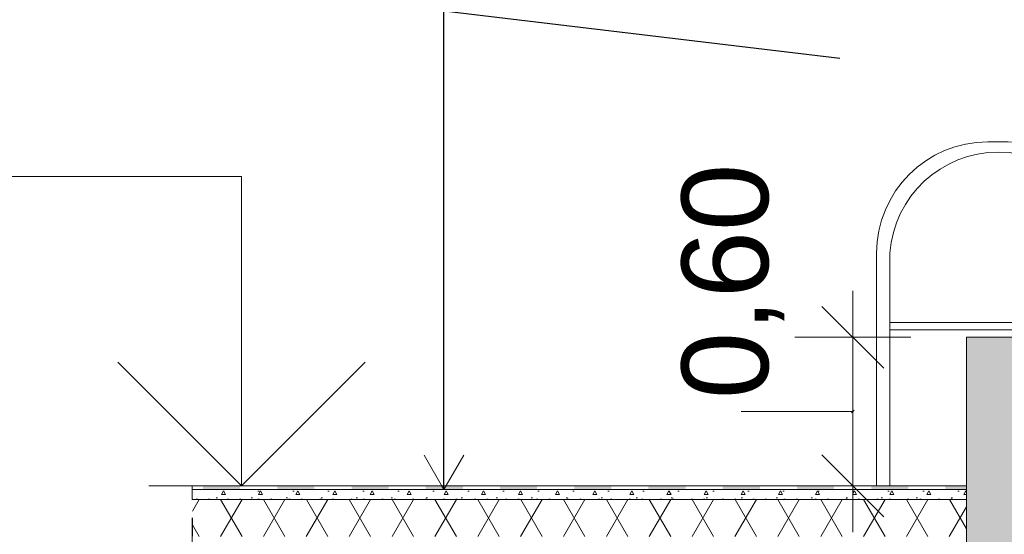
# Model space of a CAD drawing. Header units: millimetres. Extents: x -467606 to 1964440, y -17510 to 201584.
# Tile 8 of 43: x -461840 to -457862, y 6984 to 9063. Entities that reach past the tile are written whole.
import ezdxf

# ---------------------------------------------------------------- set-up
doc = ezdxf.new("R2010")
doc.units = ezdxf.units.MM
doc.header["$MEASUREMENT"] = 0
doc.set_wipeout_variables(frame=1)
doc.linetypes.add('Wipeout_Contour', pattern=[1000, 0, -1000])
for name, color, linetype, lineweight in [('0_Ном._пера__1', 7, 'Continuous', 0), ('0_Ном._пера__120', 7, 'Continuous', 0), ('АР-Стены_внутренние_пилоны.АР_Ном._пера__1', 7, 'Continuous', 0), ('АР-Чертеж-Размеры.АР_Ном._пера__1', 7, 'Continuous', 0), ('Разрез_Заливки_Ном._пера__1', 7, 'Continuous', 0)]:
    doc.layers.add(name, color=color, linetype=linetype, lineweight=lineweight)
doc.layers.add('АР-Чертеж-Размеры.АР', color=7, linetype='Continuous')
doc.layers.add('Разрез_Заливки', color=7, linetype='Continuous')
doc.styles.add('РЎР“Р•РќР•Р\xa0Р\x98Р\xa0_РЎРўР\x98Р›Р¬_1', font='arial.ttf')
doc.styles.add('РЎР“Р•РќР•Р\xa0Р\x98Р\xa0_РЎРўР\x98Р›Р¬_2', font='arial.ttf')
doc.linetypes.add('Линия Разрыва', pattern='A,0,[1,16 Р\xa0Р°Р·СЂРµР· 2-2. РљРѕСЂРїСѓСЃ 21.Shx,S=15.679026,R=0,X=0,Y=0],-1975.557214,0', length=1975.557214)
doc.dimstyles.new('СГЕНЕРИР_СТИЛЬ__3', dxfattribs={"dimtxt": 350, "dimasz": 237.5, "dimexe": 0.18, "dimexo": 300000, "dimgap": 0, "dimtad": 1, "dimlfac": 0.001, "dimzin": 0, "dimdsep": 46, "dimtxsty": 'РЎР“Р•РќР•Р\xa0Р\x98Р\xa0_РЎРўР\x98Р›Р¬_1', "dimblk": 'ARROWHEAD_6', "dimblk1": 'ARROWHEAD_6', "dimblk2": 'ARROWHEAD_6', "dimcen": 0.09, "dimclrd": 7, "dimclre": 7, "dimclrt": 7, "dimadec": 0, "dimazin": 0, "dimtfac": 1, "dimtdec": 4, "dimtmove": 2, "dimatfit": 3, "dimfxl": 1, "dimtolj": 1, "dimtzin": 0, "dimarcsym": 0})
doc.dimstyles.new('СГЕНЕРИР_СТИЛЬ__7', dxfattribs={"dimtxt": 400, "dimasz": 237.5, "dimexe": 0.18, "dimexo": 2000, "dimgap": 0, "dimtad": 1, "dimlfac": 0.001, "dimzin": 0, "dimdsep": 46, "dimtxsty": 'РЎР“Р•РќР•Р\xa0Р\x98Р\xa0_РЎРўР\x98Р›Р¬_2', "dimblk": 'ARROWHEAD_6', "dimblk1": 'ARROWHEAD_6', "dimblk2": 'ARROWHEAD_6', "dimcen": 0.09, "dimclrd": 7, "dimclre": 7, "dimclrt": 7, "dimadec": 0, "dimazin": 0, "dimtfac": 1, "dimtdec": 4, "dimtmove": 0, "dimatfit": 3, "dimfxl": 1, "dimtolj": 1, "dimtzin": 0, "dimarcsym": 0})
doc.dimstyles.new('СГЕНЕРИР_СТИЛЬ__9', dxfattribs={"dimtxt": 0.18, "dimasz": 152, "dimexe": 0.18, "dimexo": 0.0625, "dimgap": 0, "dimtad": 0, "dimtih": 1, "dimtoh": 1, "dimdec": 4, "dimzin": 0, "dimdsep": 46, "dimcen": 0.09, "dimadec": 0, "dimazin": 0, "dimtfac": 1, "dimtdec": 4, "dimtmove": 0, "dimatfit": 3, "dimldrblk": 'ARROWHEAD_14', "dimfxl": 1, "dimtolj": 1, "dimtzin": 0, "dimarcsym": 0})

# ---------------------------------------------------------------- blocks, each defined once
blk = doc.blocks.new('*X25')
at = {"layer": 'Разрез_Заливки', "linetype": 'Continuous', "lineweight": 0, "true_color": 0x000000}
for points in [[(-460949.6, 7180), (-461099.6, 7180), (-461099.6, 7165), (-460949.6, 7165)], [(-460649.6, 7180), (-460799.6, 7180), (-460799.6, 7165), (-460649.6, 7165)], [(-460349.6, 7180), (-460499.6, 7180), (-460499.6, 7165), (-460349.6, 7165)], [(-460049.6, 7180), (-460199.6, 7180), (-460199.6, 7165), (-460049.6, 7165)], [(-459749.6, 7180), (-459899.6, 7180), (-459899.6, 7165), (-459749.6, 7165)], [(-459449.6, 7180), (-459599.6, 7180), (-459599.6, 7165), (-459449.6, 7165)], [(-459149.6, 7180), (-459299.6, 7180), (-459299.6, 7165), (-459149.6, 7165)], [(-458849.6, 7180), (-458999.6, 7180), (-458999.6, 7165), (-458849.6, 7165)], [(-458549.6, 7180), (-458699.6, 7180), (-458699.6, 7165), (-458549.6, 7165)], [(-458249.6, 7180), (-458399.6, 7180), (-458399.6, 7165), (-458249.6, 7165)], [(-458099.6, 7180), (-458099.6, 7165), (-458015.1, 7165), (-458015.1, 7180)]]:
    blk.add_hatch(color=18, dxfattribs=at).paths.add_polyline_path(points)
blk = doc.blocks.new('Штриховка_12_3', base_point=(0, 0))
at = {"color": 254, "linetype": 'Wipeout_Contour', "lineweight": 0, "ltscale": 1838540.814271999}
blk.add_wipeout([(-461143.4, 7165), (-458015.1, 7165), (-458015.1, 7180), (-461143.4, 7180)], dxfattribs=at).dxf.layer = 'Разрез_Заливки'
at = {"layer": 'Разрез_Заливки_Ном._пера__1', "color": 7, "linetype": 'Continuous', "lineweight": 0, "flags": 128}
blk.add_lwpolyline([(-461143.4, 7165), (-458015.1, 7165), (-458015.1, 7180), (-461143.4, 7180)], close=True, dxfattribs=at)
at = {"layer": 'Разрез_Заливки_Ном._пера__1', "color": 7, "linetype": 'Continuous', "lineweight": 0}
blk.add_blockref('*X25', (0, 0), dxfattribs=at)
blk = doc.blocks.new('*D161')
at = {"layer": 'АР-Чертеж-Размеры.АР_Ном._пера__1', "color": 7, "linetype": 'Continuous', "lineweight": 0, "transparency": 16777216}
for p, q in [((-458474.1, 7780), (-458474.1, 7967.5)), ((-458349.1, 7655), (-458599.1, 7905)), ((-458239.7, 7780), (-458708.5, 7780)), ((-458474.1, 7180), (-458474.1, 7780)), ((-458474.1, 7480), (-458925.7, 7480)), ((-458479.1, 7475), (-458469.1, 7485)), ((-458599.1, 7305), (-458349.1, 7055)), ((-458239.7, 7180), (-458708.5, 7180)), ((-458474.1, 6992.5), (-458474.1, 7180))]:
    blk.add_line(p, q, dxfattribs=at)
at = {"layer": 'АР-Чертеж-Размеры.АР_Ном._пера__1', "color": 7, "lineweight": 0, "transparency": 16777216, "insert": (-458750.7, 7530), "char_height": 350, "attachment_point": 7, "rotation": 90, "style": 'РЎР“Р•РќР•Р\xa0Р\x98Р\xa0_РЎРўР\x98Р›Р¬_1'}
blk.add_mtext('\\A1;{\\pql;\\fArial|b0|i0|c204|p0;\\W1.000000;0,60}', dxfattribs=at)
blk = doc.blocks.new('ARROWHEAD_6')
at = {"color": 0, "linetype": 'Continuous', "lineweight": 0}
for p, q in [((-0.5, -0.5), (0.5, 0.5)), ((0, 0), (-1, 0))]:
    blk.add_line(p, q, dxfattribs=at)
blk = doc.blocks.new('Линейный Размер_21_3', base_point=(-460943.8, 7180))
at = {"layer": 'АР-Чертеж-Размеры.АР_Ном._пера__1', "color": 7, "linetype": 'Continuous', "lineweight": 0}
for p, q in [((-460943.8, 8430), (-463631.9, 8430)), ((-460943.8, 7180), (-460943.8, 8430)), ((-460943.8, 7180), (-461443.8, 7680)), ((-460443.8, 7680), (-460943.8, 7180)), ((-460943.8, 7180), (-461318.8, 7180)), ((-460943.8, 7180), (-460568.8, 7180))]:
    blk.add_line(p, q, dxfattribs=at)
at = {"layer": 'АР-Чертеж-Размеры.АР_Ном._пера__1', "color": 7, "lineweight": 0, "insert": (-463631.9, 8530), "char_height": 500, "attachment_point": 7, "style": 'РЎР“Р•РќР•Р\xa0Р\x98Р\xa0_РЎРўР\x98Р›Р¬_1'}
blk.add_mtext('\\A1;{\\pql;\\fArial|b0|i0|c204|p0;\\W1.000000;+7,18}', dxfattribs=at)
blk = doc.blocks.new('*D301')
at = {"layer": 'АР-Чертеж-Размеры.АР_Ном._пера__1', "color": 7, "linetype": 'Continuous', "lineweight": 0, "transparency": 16777216}
for p, q in [((-465214, 60060), (-465214, 60247.5)), ((-465089, 59935), (-465339, 60185)), ((-449955.3, 60060), (-465448.4, 60060)), ((-465214, 349.8), (-465214, 60060)), ((-465339, 474.8), (-465089, 224.8)), ((-464979.6, 349.8), (-465448.4, 349.8)), ((-465214, 162.3), (-465214, 349.8))]:
    blk.add_line(p, q, dxfattribs=at)
at = {"layer": 'АР-Чертеж-Размеры.АР_Ном._пера__1', "color": 7, "lineweight": 0, "transparency": 16777216, "insert": (-465294, 29518.5), "char_height": 400, "attachment_point": 7, "rotation": 90, "style": 'РЎР“Р•РќР•Р\xa0Р\x98Р\xa0_РЎРўР\x98Р›Р¬_2'}
blk.add_mtext('\\A1;{\\pql;\\fArial|b0|i0|c204|p0;\\W1.000000;59,71}', dxfattribs=at)
blk = doc.blocks.new('ARROWHEAD_14')
at = {"color": 0, "linetype": 'Continuous', "lineweight": 0}
blk.add_line((0, 0), (-1, 0), dxfattribs=at)
at = {"color": 0, "linetype": 'Continuous', "lineweight": 0, "flags": 128}
blk.add_lwpolyline([(-0.9093, 0.525), (0, 0), (-0.9093, -0.525)], dxfattribs=at)

msp = doc.modelspace()

# ---------------------------------------------------------------- linework, layer by layer
at = {"layer": 'Разрез_Заливки_Ном._пера__1', "color": 7, "linetype": 'Continuous', "lineweight": 0, "flags": 128}
msp.add_lwpolyline([(-457927.797, 8570), (-457846.597, 8570, -0.41421356), (-457396.597, 8120), (-457396.597, 7831.378), (-457396.597, 4990), (-457446.597, 4990), (-457446.597, 7831.378), (-457446.597, 8120, 0.9307533), (-458324.195, 8120), (-458324.195, 7069.213), (-458377.797, 7069.213), (-458377.797, 8120, -0.41421356)], format="xyb", close=True, dxfattribs=at)

# ---------------------------------------------------------------- next in the draw order: wipeouts: each hides what was drawn before it
at = {"color": 254, "linetype": 'Wipeout_Contour', "lineweight": 0, "ltscale": 1831809.015120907}
msp.add_wipeout([(-458324.195, 7840), (-457446.597, 7840), (-457446.597, 7810), (-458324.195, 7810)], dxfattribs=at).dxf.layer = 'Разрез_Заливки'
at = {"color": 254, "linetype": 'Wipeout_Contour', "lineweight": 0, "ltscale": 1838531.199948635}
msp.add_wipeout([(-461142.352, 6975), (-458015.093, 6975), (-458015.093, 7125), (-461142.352, 7125)], dxfattribs=at).dxf.layer = 'Разрез_Заливки'

# ---------------------------------------------------------------- next in the draw order: hatches: boundary and pattern name
at = {"layer": 'Разрез_Заливки_Ном._пера__1', "linetype": 'Continuous', "lineweight": 0}
h = msp.add_hatch(dxfattribs=at)
h.set_pattern_fill('ИЗОЛЯЦИЯ_02_0003', style=0, pattern_type=2)
h.set_pattern_definition([(60, (0, 0), (-129.90381, 75), []), (120, (0, 0), (129.90381, 75), [])])
h.paths.add_polyline_path([(-461142.352, 6975), (-458015.093, 6975), (-458015.093, 7125), (-461142.352, 7125)])

# ---------------------------------------------------------------- next in the draw order: linework, layer by layer
at = {"layer": '0_Ном._пера__1', "color": 7, "linetype": 'Линия Разрыва', "lineweight": 0}
msp.add_line((-461142.719, -6342.045), (-461143.375, 7050), dxfattribs=at)
at = {"layer": 'Разрез_Заливки_Ном._пера__1', "color": 7, "linetype": 'Continuous', "lineweight": 0, "flags": 128}
msp.add_lwpolyline([(-458324.195, 7840), (-457446.597, 7840), (-457446.597, 7810), (-458324.195, 7810)], close=True, dxfattribs=at)

# ---------------------------------------------------------------- next in the draw order: wipeouts: each hides what was drawn before it
at = {"color": 254, "linetype": 'Wipeout_Contour', "lineweight": 0, "ltscale": 1838539.099001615}
msp.add_wipeout([(-461143.378, 7125), (-458015.092, 7125), (-458015.093, 7165), (-461143.38, 7165)], dxfattribs=at).dxf.layer = 'Разрез_Заливки'

# ---------------------------------------------------------------- next in the draw order: hatches: boundary and pattern name
at = {"layer": 'Разрез_Заливки_Ном._пера__1', "linetype": 'Continuous', "lineweight": 0}
h = msp.add_hatch(dxfattribs=at)
h.set_pattern_fill('01_ЦП_СТЯЖКА_1_20_0003', style=0, pattern_type=2)
h.set_pattern_definition([(0, (0, 0), (0, 259.80762), [16.25, -133.75]), (0, (75, 129.9), (0, 259.80762), [16.25, -133.75]), (60, (0, 0), (-225, 129.90381), [16.25, -133.75]), (60, (150, 0), (-225, 129.90381), [16.25, -133.75]), (120, (16.25, 0), (225, 129.90381), [16.25, -133.75]), (120, (166.25, 0), (225, 129.90381), [16.25, -133.75]), (0, (0, 25), (0, 50), [0, -50, 0, -75]), (45, (25, 25), (-35.355339, 35.355339), [0, -37.5, 0, -62.5])])
h.paths.add_polyline_path([(-461143.378, 7125), (-458015.092, 7125), (-458015.093, 7165), (-461143.38, 7165)])

# ---------------------------------------------------------------- next in the draw order: linework, layer by layer
at = {"layer": 'Разрез_Заливки_Ном._пера__1', "color": 7, "linetype": 'Continuous', "lineweight": 0, "flags": 128}
msp.add_lwpolyline([(-461143.378, 7125), (-458015.092, 7125), (-458015.093, 7165), (-461143.38, 7165)], close=True, dxfattribs=at)

# ---------------------------------------------------------------- next in the draw order: block references
at = {"layer": 'Разрез_Заливки_Ном._пера__1', "color": 7, "linetype": 'Continuous', "lineweight": 0}
msp.add_blockref('Штриховка_12_3', (0, 0), dxfattribs=at)

# ---------------------------------------------------------------- next in the draw order: hatches: boundary and pattern name
at = {"layer": 'АР-Стены_внутренние_пилоны.АР_Ном._пера__1', "linetype": 'Continuous', "lineweight": 0}
h = msp.add_hatch(dxfattribs=at)
h.set_pattern_fill('ЖЕЛЕЗОБЕТОН__PROJECT__0003', style=0, pattern_type=2)
h.set_pattern_definition([(45, (0, 0), (-84.852814, 84.852814), []), (45, (-42.43, 42.43), (-84.852814, 84.852814), [90, -30, 0, -30])])
h.paths.add_polyline_path([(-457815.093, -4799.999), (-458015.093, -4799.999), (-458015.093, 7780), (-457815.093, 7780)])

# ---------------------------------------------------------------- next in the draw order: linework, layer by layer
at = {"layer": 'АР-Стены_внутренние_пилоны.АР_Ном._пера__1', "color": 7, "linetype": 'Continuous', "lineweight": 0, "flags": 128}
msp.add_lwpolyline([(-457815.093, -4799.999), (-458015.093, -4799.999), (-458015.093, 7780), (-457815.093, 7780)], close=True, dxfattribs=at)

# ---------------------------------------------------------------- next in the draw order: block references
at = {"layer": 'АР-Чертеж-Размеры.АР', "color": 7, "linetype": 'Continuous', "lineweight": 0}
msp.add_blockref('Линейный Размер_21_3', (-460943.842, 7180), dxfattribs=at)

# ---------------------------------------------------------------- next in the draw order: dimensions: what is measured, and where the dimension line sits
for base, p1, p2, dimstyle, picture, middle in [((-465213.993, 60060), (-465598.755, 349.782), (-449755.323, 60060), 'СГЕНЕРИР_СТИЛЬ__7', '*D301', (-465493.993, 30188.545)), ((-458474.077, 7780), (-458015.093, 7180), (-458015.093, 7780), 'СГЕНЕРИР_СТИЛЬ__3', '*D161', (-458925.695, 7983.103))]:
    dim = msp.add_linear_dim(base=base, p1=p1, p2=p2, angle=90, dimstyle=dimstyle, dxfattribs=at)
    dim.commit()
    dim.dimension.update_dxf_attribs({"geometry": picture, "text_midpoint": middle, "dimtype": 160, "text_rotation": 90})

# ---------------------------------------------------------------- next in the draw order: leaders
at = {"layer": '0_Ном._пера__120', "color": 7, "linetype": 'Continuous', "lineweight": 0, "annotation_type": 0, "has_hookline": 1, "hookline_direction": 0, "text_width": 1199.524}
msp.add_leader([(-460126.012, 7165), (-460126.012, 9099.658), (-458526.262, 8908.476)], dimstyle='СГЕНЕРИР_СТИЛЬ__9', dxfattribs=at)

doc.saveas('drawing.dxf')
